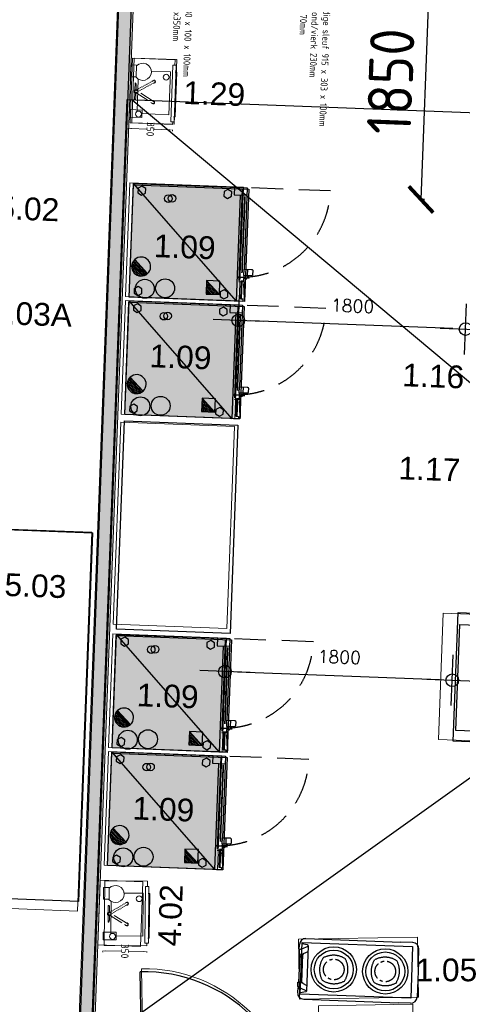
# Model space of a CAD drawing. Header units: millimetres. Extents: x 119024465 to 119292677, y 483022511 to 483148062.
# Tile 32 of 162: x 119076109 to 119079612, y 483059599 to 483067392. Entities that reach past the tile are written whole.
import ezdxf

# ---------------------------------------------------------------- set-up
doc = ezdxf.new("R2010")
doc.units = ezdxf.units.MM
doc.header["$LTSCALE"] = 100
for name, pattern in [('CENTER', [2, 1.25, -0.25, 0.25, -0.25]), ('CONTINUA', [0]), ('NASCOSTA', [0.375, 0.25, -0.125]), ('PHANTOM', [2.5, 1.25, -0.25, 0.25, -0.25, 0.25, -0.25]), ('SMALLDASH', [0.1, 0.05, -0.05])]:
    doc.linetypes.add(name, pattern=pattern)
doc.layers.get('0').update_dxf_attribs({"linetype": 'CONTINUOUS'})
doc.layers.get('Defpoints').update_dxf_attribs({"linetype": 'CONTINUOUS'})
doc.layers.add('(22) Binnenwanden', color=1, linetype='CONTINUOUS', lineweight=0)
doc.layers.add('2', color=10, linetype='CONTINUOUS', lineweight=25)
for name, color, linetype in [('200', 2, 'CONTINUOUS'), ('200-2D', 1, 'CONTINUOUS'), ('200-3D', 1, 'CONTINUOUS'), ('202', 2, 'PHANTOM'), ('204', 1, 'CONTINUOUS'), ('204 tekst fdstp', 255, 'CONTINUOUS'), ('204-2D', 7, 'CONTINUA'), ('22 Binnenwanden', 7, 'CONTINUOUS'), ('22 Binnenwanden Deuren', 7, 'CONTINUOUS'), ('22 Binnenwanden Doorsnede-arcering', 7, 'CONTINUOUS'), ('450-2D', 6, 'CONTINUA'), ('510', 2, 'CONTINUOUS'), ('AL32----', 6, 'CONTINUOUS'), ('APPARAAT', 3, 'CONTINUOUS'), ('BEMATING', 7, 'CONTINUOUS'), ('GRI-3D', 7, 'CONTINUOUS'), ('INS-3D', 3, 'CONTINUOUS'), ('M-119--MATEN', 1, 'CONTINUOUS'), ('New_0', 7, 'CONTINUOUS'), ('New_22 Binnenwanden', 7, 'CONTINUOUS'), ('New_22 Binnenwanden Doorsnede-arcering', 7, 'CONTINUOUS'), ('New_82 Losse inrichting.LOSSE INRICHTING', 7, 'CONTINUOUS'), ('VETRI-3D', 7, 'CONTINUOUS')]:
    doc.layers.add(name, color=color, linetype=linetype)
doc.styles.add('GENERATED_STYLE_1', font='arial.ttf')
doc.styles.add('ROMANS', font='ROMANS.SHX')
doc.styles.get("Standard").update_dxf_attribs({"font": 'ISOCP.SHX'})
doc.dimstyles.new('DIM-100', dxfattribs={"dimscale": 100, "dimtxt": 1, "dimasz": 1, "dimexe": 3, "dimexo": 3, "dimgap": 1, "dimtad": 1, "dimdec": 0, "dimrnd": 1, "dimzin": 0, "dimdsep": 46, "dimtxsty": 'ROMANS', "dimblk1": 'DOT1', "dimblk2": 'DOT1', "dimsah": 1, "dimcen": -3, "dimdle": 1, "dimse1": 1, "dimse2": 1, "dimclrd": 1, "dimclre": 1, "dimclrt": 2, "dimadec": 0, "dimazin": 0, "dimtfac": 0.75, "dimtdec": 0, "dimtix": 1, "dimtmove": 1, "dimatfit": 3, "dimldrblk": 'DOT1', "dimfxl": 1, "dimtvp": 1, "dimtolj": 1, "dimtzin": 0, "dimarcsym": 0})
doc.dimstyles.new('GB-HOME', dxfattribs={"dimscale": 20, "dimtxt": 2.5, "dimasz": 2.5, "dimexe": 1, "dimexo": 1, "dimgap": 1, "dimtad": 1, "dimdec": 0, "dimzin": 0, "dimdsep": 46, "dimtxsty": 'Standard', "dimcen": 0.09, "dimadec": 0, "dimazin": 0, "dimtfac": 1, "dimtdec": 0, "dimtofl": 0, "dimtmove": 0, "dimatfit": 3, "dimfxl": 1, "dimtolj": 1, "dimtzin": 0, "dimarcsym": 0})
doc.dimstyles.new('PS 1-100', dxfattribs={"dimtxt": 350, "dimasz": 200, "dimexe": 1, "dimexo": 1, "dimgap": 100, "dimtad": 1, "dimdec": 0, "dimzin": 12, "dimdsep": 46, "dimtxsty": 'Standard', "dimblk": 'ARCHTICK', "dimcen": 0.09, "dimclrt": 2, "dimadec": 0, "dimazin": 0, "dimtfac": 1, "dimtdec": 0, "dimtofl": 0, "dimtmove": 0, "dimatfit": 3, "dimfxl": 1, "dimtolj": 1, "dimtzin": 0, "dimarcsym": 0})
doc.dimstyles.get("Standard").update_dxf_attribs({"dimtxt": 0.18, "dimasz": 0.18, "dimexe": 0.18, "dimexo": 0.0625, "dimgap": 0.09, "dimtad": 0, "dimtih": 1, "dimtoh": 1, "dimdec": 4, "dimzin": 0, "dimdsep": 46, "dimtxsty": 'Standard', "dimcen": 0.09, "dimadec": 0, "dimazin": 0, "dimtfac": 1, "dimtdec": 4, "dimtofl": 0, "dimtmove": 0, "dimatfit": 3, "dimfxl": 1, "dimtolj": 1, "dimtzin": 0, "dimarcsym": 0})

# ---------------------------------------------------------------- blocks, each defined once
blk = doc.blocks.new('AF')
at = {"layer": '450-2D'}
blk.add_circle((0, 0), 7.5, dxfattribs=at)
blk = doc.blocks.new('*X203')
at = {"color": 0}
for p, q in [((286.774344, 2204.447934), (296.618251, 2214.291842)), ((286.774344, 2205.862148), (295.204037, 2214.291842)), ((286.774344, 2207.276361), (293.789824, 2214.291842)), ((286.774344, 2208.690575), (292.37561, 2214.291842)), ((286.774344, 2210.104788), (290.961397, 2214.291842)), ((286.774344, 2211.519002), (289.547183, 2214.291842)), ((286.774344, 2212.933216), (288.13297, 2214.291842))]:
    blk.add_line(p, q, dxfattribs=at)
blk = doc.blocks.new('FM')
at = {"layer": '450-2D'}
for p, q in [((10.606602, 0), (0, 0)), ((0, 0), (0, -10.606602)), ((0, -10.606602), (10.606602, 0)), ((10.606602, -10.606602), (10.606602, 0)), ((0, -10.606602), (10.606602, -10.606602))]:
    blk.add_line(p, q, dxfattribs=at)
blk.add_blockref('*X203', (-286.774344, -2214.291842), dxfattribs=at)
blk = doc.blocks.new('*X205')
at = {"color": 0}
for p, q in [((313.99, 2209.04), (321.51, 2216.55)), ((314.11, 2207.74), (322.8, 2216.44)), ((314.16, 2210.62), (319.93, 2216.39)), ((314.4, 2206.62), (323.93, 2216.15)), ((314.82, 2205.62), (324.92, 2215.72)), ((315.1, 2212.98), (317.57, 2215.44)), ((315.35, 2204.74), (325.8, 2215.19)), ((315.99, 2203.96), (326.58, 2214.56))]:
    blk.add_line(p, q, dxfattribs=at)
blk = doc.blocks.new('S')
at = {"layer": '450-2D'}
blk.add_line((-5.3, -5.3), (5.3, 5.3), dxfattribs=at)
for start, end in [(45, 225), (225, 45)]:
    blk.add_arc((0, 0), 7.5, start, end, dxfattribs=at)
blk.add_blockref('*X205', (-321.49, -2209.05), dxfattribs=at)
blk = doc.blocks.new('COE201T')
at = {"layer": '200-2D'}
blk.add_lwpolyline([(0, 0), (90, 0), (90, -90), (25.5, -90), (25.5, -96, -0.414214), (24.5, -97), (21.5, -97, -0.414214), (20.5, -96), (20.5, -90), (16, -90), (16, -88), (2, -88), (2, -90), (0, -90)], format="xyb", close=True, dxfattribs=at)
at = {"layer": '200-3D'}
for points in [[(3.25, -3.77), (1.5, -6.8), (3.25, -9.83), (6.75, -9.83), (8.5, -6.8), (6.75, -3.77)], [(82.75, -3.77), (81, -6.8), (82.75, -9.83), (86.25, -9.83), (88, -6.8), (86.25, -3.77)], [(3.25, -71.87), (1.5, -74.9), (3.25, -77.93), (6.75, -77.93), (8.5, -74.9), (6.75, -71.87)], [(86.25, -77.93), (88, -74.9), (86.25, -71.87), (82.75, -71.87), (81, -74.9), (82.75, -77.93)]]:
    blk.add_lwpolyline(points, close=True, dxfattribs=at)
at = {"layer": '200-3D', "elevation": 26}
blk.add_lwpolyline([(15.5, -86.3), (15.5, -90.5), (13.5, -90.3), (13.5, -90.3), (2, -91.3), (0, -91.3), (0, -86.3)], dxfattribs=at)
at = {"layer": '200-3D', "extrusion": (0, -1, 0)}
for points, elevation in [([(16.5, 26), (16.5, 174.8), (89, 174.8), (89, 26)], 86.5), ([(25.5, 98.8), (24.35, 99.03), (23.38, 99.68), (22.73, 100.65), (22.5, 101.8), (22.5, 165.8), (22.73, 166.95), (23.38, 167.92), (24.35, 168.57), (25.5, 168.8), (80, 168.8), (81.15, 168.57), (82.12, 167.92), (82.77, 166.95), (83, 165.8), (83, 101.8), (82.77, 100.65), (82.12, 99.68), (81.15, 99.03), (80, 98.8)], 88.5)]:
    blk.add_lwpolyline(points, close=True, dxfattribs=dict(at, elevation=elevation))
at = {"layer": '200-3D', "extrusion": (1, 0, 0), "elevation": 18}
blk.add_lwpolyline([(-92.5, 92.94), (-90.5, 92.94), (-90.5, 97.94), (-92.5, 96.94)], dxfattribs=at)
at = {"layer": '200-3D'}
blk.add_circle((79, -28, 174.8), 3, dxfattribs=at)
for points in [[(0, -86.3, 26), (0, 0, 26), (89, -86.3, 26), (89, 0, 26)], [(18, -94.5, 82.94), (18, -92.5, 82.94), (21, -94.5, 82.94), (21, -92.5, 82.94)]]:
    blk.add_solid(points, dxfattribs=at)
at = {"layer": '200-3D', "invisible_edges": 15}
for points in [[(0, -86.3, 174.8), (2, -91.3, 174.8), (13.5, -90.3, 174.8), (15.5, -86.3, 174.8)], [(0, -91.3, 174.8), (2, -91.3, 174.8), (0, -86.3, 174.8)], [(0, -91.3, 26), (2, -91.3, 26), (0, -86.3, 26)], [(0, -86.3, 26), (2, -91.3, 26), (13.5, -90.3, 26), (15.5, -86.3, 26)], [(15.5, -86.3, 174.8), (15.5, -86.3, 174.8), (15.5, -90.5, 174.8), (13.5, -90.3, 174.8)], [(15.5, -86.3, 26), (15.5, -86.3, 26), (15.5, -90.5, 26), (13.5, -90.3, 26)], [(22.5, -90.5, 168.8), (16.5, -90.5, 168.8), (16.5, -90.5, 98.8), (22.5, -90.5, 98.8)], [(16.5, -90.5, 168.8), (16.5, -90.5, 174.8), (89, -90.5, 174.8), (89, -90.5, 168.8)], [(16.5, -90.5, 26), (16.5, -90.5, 98.8), (89, -90.5, 98.8), (89, -90.5, 26)], [(18, -92.5, 92.94), (18, -90.5, 92.94), (18, -90.5, 97.94), (18, -92.5, 96.94)], [(21, -92.5, 92.94), (21, -90.5, 92.94), (21, -90.5, 97.94), (21, -92.5, 96.94)], [(25.5, -90.5, 168.8), (24.35, -90.5, 168.57), (23.38, -90.5, 167.92), (22.5, -90.5, 168.8)], [(22.5, -90.5, 165.8), (22.73, -90.5, 166.95), (23.38, -90.5, 167.92), (22.5, -90.5, 168.8)], [(22.5, -90.5, 101.8), (22.73, -90.5, 100.65), (23.38, -90.5, 99.68), (22.5, -90.5, 98.8)], [(25.5, -90.5, 98.8), (24.35, -90.5, 99.03), (23.38, -90.5, 99.68), (22.5, -90.5, 98.8)], [(80, -90.5, 98.8), (81.15, -90.5, 99.03), (82.12, -90.5, 99.68), (83, -90.5, 98.8)], [(80, -90.5, 168.8), (81.15, -90.5, 168.57), (82.12, -90.5, 167.92), (83, -90.5, 168.8)], [(83, -90.5, 101.8), (82.77, -90.5, 100.65), (82.12, -90.5, 99.68), (83, -90.5, 98.8)], [(83, -90.5, 165.8), (82.77, -90.5, 166.95), (82.12, -90.5, 167.92), (83, -90.5, 168.8)], [(83, -90.5, 168.8), (89, -90.5, 168.8), (89, -90.5, 98.8), (83, -90.5, 98.8)]]:
    blk.add_3dface(points, dxfattribs=at)
at = {"layer": '204-2D'}
for p, q in [((0, -85), (90, 0)), ((0, -85), (84, -85)), ((19, -85), (19, -90)), ((2, -89), (16, -89)), ((20.5, -93), (25.5, -93))]:
    blk.add_line(p, q, dxfattribs=at)
at = {"layer": '204-2D', "linetype": 'NASCOSTA'}
blk.add_lwpolyline([(19, -85, 0.414214), (90, -156), (90, -90)], format="xyb", dxfattribs=at)
at = {"layer": '204-2D'}
for points in [[(90, -80), (84, -80), (84, -90)], [(20.5, -90), (25.5, -90)]]:
    blk.add_lwpolyline(points, dxfattribs=at)
blk.add_circle((79.31, -31), 3, dxfattribs=at)
at = {"layer": 'GRI-3D'}
blk.add_3dface([(2, -91.31, 26), (13.5, -90.31, 26), (13.5, -90.31, 169.8), (2, -91.31, 169.8)], dxfattribs=at)
at = {"layer": 'INS-3D'}
blk.add_lwpolyline([(0, 0), (89, 0), (89, -91.3), (0, -91.3)], close=True, dxfattribs=at)
at = {"layer": 'VETRI-3D'}
for points in [[(26.81, -88.5, 149.03), (35.11, -88.5, 157.33)], [(26.81, -88.5, 106.03), (35.11, -88.5, 114.33)], [(28.81, -88.5, 155.03), (37.11, -88.5, 163.33)], [(28.81, -88.5, 112.03), (37.11, -88.5, 120.33)], [(30.1, -88.5, 130.04), (35.64, -88.5, 135.58)], [(42.62, -88.5, 153.66), (48.15, -88.5, 159.2)], [(42.62, -88.5, 131.66), (48.15, -88.5, 137.2)], [(42.62, -88.5, 110.66), (48.15, -88.5, 116.2)], [(45.62, -88.5, 131.66), (51.15, -88.5, 137.2)], [(47.57, -88.5, 146.87), (55.87, -88.5, 155.17)], [(47.57, -88.5, 103.87), (55.87, -88.5, 112.17)], [(53.57, -88.5, 148.87), (61.87, -88.5, 157.17)], [(53.57, -88.5, 105.87), (61.87, -88.5, 114.17)], [(64.16, -88.5, 130.28), (69.69, -88.5, 135.81)], [(69.99, -88.5, 157.95), (75.53, -88.5, 163.49)], [(69.99, -88.5, 114.95), (75.53, -88.5, 120.49)], [(71.99, -88.5, 123.95), (77.53, -88.5, 129.49)], [(76.17, -88.5, 147.17), (78.94, -88.5, 149.94)], [(76.17, -88.5, 104.17), (78.94, -88.5, 106.94)]]:
    blk.add_polyline3d(points, dxfattribs=at)
at = {"layer": 'VETRI-3D', "invisible_edges": 15}
blk.add_3dface([(22.5, -88.5, 98.8), (22.5, -88.5, 168.8), (83, -88.5, 168.8), (83, -88.5, 98.8)], dxfattribs=at)
at = {"layer": '450-2D'}
for name, p in [('AF', (7, -12.15)), ('S', (24.47, -8.56)), ('AF', (8, -28.15)), ('FM', (4.7, -60.7))]:
    blk.add_blockref(name, p, dxfattribs=at)
at = {"layer": 'INS-3D', "flags": 9}
for tag, p in [('DIST', (0, 0)), ('ANGOLO', (0, -1.5))]:
    blk.add_attdef(tag, p, '', height=1, dxfattribs=at)
blk = doc.blocks.new('blowrator1')
at = {"layer": '2'}
for p, q in [((-896.2, 474.2), (-145.2, 474.2)), ((-50.2, 474.2), (-145.2, 474.2)), ((-946.2, 382.9), (-946.2, 424.2)), ((-926.2, 392.2), (-946.2, 382.9)), ((-926.2, 442.9), (-50.2, 442.9)), ((-926.2, 32.9), (-926.2, 442.9)), ((-882, 423.9), (-926.2, 431.7)), ((-926.2, 392.2), (-876.2, 415.6)), ((-876.2, 417), (-876.2, 58.8)), ((-50.2, 442.9), (-50.2, 32.9)), ((-0.2, 319.2), (-0.2, 424.2)), ((-946.2, 382.9), (-946.2, 350.1)), ((-946.2, 350.1), (-926.2, 350.1)), ((-941.2, 350.1), (-941.2, 125.7)), ((-926.2, 350.1), (-911.2, 350.1)), ((-916.2, 125.7), (-916.2, 350.1)), ((-911.2, 355.1), (-876.2, 371.4)), ((-911.2, 350.1), (-911.2, 355.1)), ((-0.2, 319.2), (-0.2, 44.2)), ((-946.2, 125.7), (-926.2, 125.7)), ((-946.2, 92.9), (-946.2, 125.7)), ((-926.2, 83.6), (-946.2, 92.9)), ((-946.2, 85.6), (-946.2, 44.2)), ((-926.2, 125.7), (-911.2, 125.7)), ((-926.2, 83.6), (-876.2, 60.2)), ((-911.2, 125.7), (-911.2, 120.7)), ((-911.2, 120.7), (-876.2, 104.4)), ((-882, 51.9), (-926.2, 44.1)), ((-50.2, 32.9), (-926.2, 32.9)), ((-896.2, -5.8), (-145.2, -5.8)), ((-50.2, -5.8), (-145.2, -5.8))]:
    blk.add_line(p, q, dxfattribs=at)
for centre, radius, start, end in [((-896.2, 424.2), 50, 90, 180), ((-50.2, 424.2), 50, 0, 90), ((-883.2, 417), 7, 0, 79.99955), ((-896.2, 44.2), 50, 180, 270), ((-883.2, 58.8), 7, 280.00046, 0), ((-50.2, 44.2), 50, 270, 0)]:
    blk.add_arc(centre, radius, start, end, dxfattribs=at)
at = {"layer": '510'}
for p, q in [((-758.1, 321.5), (-755.6, 326.3)), ((-583.6, 328.8), (-578.8, 326.3)), ((-576.3, 321.5), (-578.8, 326.3)), ((-350.1, 321.5), (-347.6, 326.3)), ((-342.8, 328.8), (-347.6, 326.3)), ((-168.3, 321.5), (-170.8, 326.3)), ((-583.6, 147), (-578.8, 149.5)), ((-342.8, 147), (-347.6, 149.5))]:
    blk.add_line(p, q, dxfattribs=at)
for centre, radius in [((-667.2, 237.9), 179), ((-667.2, 237.9), 154), ((-259.2, 237.9), 179), ((-259.2, 237.9), 154)]:
    blk.add_circle(centre, radius, dxfattribs=at)
at = {"layer": '510', "linetype": 'CENTER'}
for centre in [(-667.2, 237.9), (-259.2, 237.9)]:
    blk.add_circle(centre, 81.7, dxfattribs=at)
at = {"layer": '510'}
for centre, radius, start, end in [((-574.2, 225.7), 207.4, 155.41158, 158.28336), ((-561.2, 219.8), 221.6, 152.67838, 155.4263), ((-644.3, 122.4), 232.3, 115.97182, 118.6241), ((-651.2, 136.4), 216.6, 113.17599, 115.95536), ((-656.6, 148.8), 203.1, 110.25804, 113.15985), ((-660.6, 159.6), 191.7, 107.22588, 110.24255), ((-663.4, 168.6), 182.2, 104.09059, 107.21143), ((-665.3, 175.9), 174.6, 100.8665, 104.07759), ((-666.4, 181.5), 168.9, 97.57101, 100.85536), ((-667, 185.5), 164.9, 94.22415, 97.5621), ((-667.2, 187.7), 162.7, 90.84803, 94.21781), ((-667.2, 188.3), 162.1, 87.46592, 90.84449), ((-667.2, 187.2), 163.2, 84.10137, 87.46532), ((-667.5, 184.4), 166, 80.77721, 84.10372), ((-668.2, 179.8), 170.6, 77.51461, 80.7824), ((-669.6, 173.6), 177, 74.33242, 77.52242), ((-671.8, 165.8), 185.1, 71.24656, 74.34254), ((-675, 156.2), 195.3, 68.26977, 71.25861), ((-679.4, 144.9), 207.4, 65.41158, 68.28336), ((-685.3, 131.9), 221.6, 62.67838, 65.4263), ((-773.1, 219.8), 221.6, 24.5737, 27.32162), ((-760.2, 225.7), 207.4, 21.71664, 24.58842), ((-166.2, 225.7), 207.4, 155.41158, 158.28336), ((-153.2, 219.8), 221.6, 152.67838, 155.4263), ((-241.1, 131.9), 221.6, 114.5737, 117.32162), ((-247, 144.9), 207.4, 111.71664, 114.58842), ((-251.4, 156.2), 195.3, 108.74139, 111.73023), ((-254.6, 165.8), 185.1, 105.65746, 108.75344), ((-256.8, 173.6), 177, 102.47758, 105.66758), ((-258.1, 179.8), 170.6, 99.2176, 102.48539), ((-258.9, 184.4), 166, 95.89628, 99.22279), ((-259.1, 187.2), 163.2, 92.53468, 95.89863), ((-259.2, 188.3), 162.1, 89.15551, 92.53408), ((-259.2, 187.7), 162.7, 85.78219, 89.15197), ((-259.4, 185.5), 164.9, 82.4379, 85.77585), ((-259.9, 181.5), 168.9, 79.14464, 82.42899), ((-261.1, 175.9), 174.6, 75.92241, 79.1335), ((-262.9, 168.6), 182.2, 72.78857, 75.90941), ((-265.8, 159.6), 191.7, 69.75745, 72.77412), ((-269.8, 148.8), 203.1, 66.84015, 69.74196), ((-275.2, 136.4), 216.6, 64.04464, 66.82401), ((-282.1, 122.4), 232.3, 61.3759, 64.02818), ((-365.1, 219.8), 221.6, 24.5737, 27.32162), ((-352.2, 225.7), 207.4, 21.71664, 24.58842), ((-617.6, 237.9), 162.1, 177.46592, 180.84449), ((-617, 237.9), 162.7, 180.84803, 184.21781), ((-616.5, 237.8), 163.2, 174.10137, 177.46532), ((-613.7, 237.6), 166, 170.77721, 174.10372), ((-609.2, 236.8), 170.6, 167.51461, 170.7824), ((-603, 235.5), 177, 164.33242, 167.52242), ((-595.1, 233.3), 185.1, 161.24656, 164.34254), ((-585.5, 230.1), 195.3, 158.26977, 161.25861), ((-748.9, 230.1), 195.3, 18.74139, 21.73023), ((-739.3, 233.3), 185.1, 15.65746, 18.75344), ((-731.4, 235.5), 177, 12.47758, 15.66758), ((-725.2, 236.8), 170.6, 9.2176, 12.48539), ((-720.7, 237.6), 166, 5.89628, 9.22279), ((-717.9, 237.8), 163.2, 2.53468, 5.89863), ((-717.3, 237.9), 162.7, 355.78219, 359.15197), ((-716.8, 237.9), 162.1, 359.15551, 2.53408), ((-209.6, 237.9), 162.1, 177.46592, 180.84449), ((-209, 237.9), 162.7, 180.84803, 184.21781), ((-208.5, 237.8), 163.2, 174.10137, 177.46532), ((-205.7, 237.6), 166, 170.77721, 174.10372), ((-201.2, 236.8), 170.6, 167.51461, 170.7824), ((-195, 235.5), 177, 164.33242, 167.52242), ((-187.1, 233.3), 185.1, 161.24656, 164.34254), ((-177.5, 230.1), 195.3, 158.26977, 161.25861), ((-340.9, 230.1), 195.3, 18.74139, 21.73023), ((-331.3, 233.3), 185.1, 15.65746, 18.75344), ((-323.4, 235.5), 177, 12.47758, 15.66758), ((-317.2, 236.8), 170.6, 9.2176, 12.48539), ((-312.7, 237.6), 166, 5.89628, 9.22279), ((-309.9, 237.8), 163.2, 2.53468, 5.89863), ((-309.3, 237.9), 162.7, 355.78219, 359.15197), ((-308.8, 237.9), 162.1, 359.15551, 2.53408), ((-614.8, 238.1), 164.9, 184.22415, 187.5621), ((-610.8, 238.6), 168.9, 187.57101, 190.85536), ((-605.2, 239.8), 174.6, 190.8665, 194.07759), ((-597.9, 241.6), 182.2, 194.09059, 197.21143), ((-588.9, 244.5), 191.7, 197.22588, 200.24255), ((-578.2, 248.5), 203.1, 200.25804, 203.15985), ((-565.8, 253.9), 216.6, 203.17599, 205.95536), ((-551.7, 260.8), 232.3, 205.97182, 208.6241), ((-782.7, 260.8), 232.3, 331.3759, 334.02818), ((-768.6, 253.9), 216.6, 334.04464, 336.82401), ((-756.2, 248.5), 203.1, 336.84015, 339.74196), ((-745.5, 244.5), 191.7, 339.75745, 342.77412), ((-736.5, 241.6), 182.2, 342.78857, 345.90941), ((-729.2, 239.8), 174.6, 345.92241, 349.1335), ((-723.5, 238.6), 168.9, 349.14464, 352.42899), ((-719.6, 238.1), 164.9, 352.4379, 355.77585), ((-206.8, 238.1), 164.9, 184.22415, 187.5621), ((-202.8, 238.6), 168.9, 187.57101, 190.85536), ((-197.2, 239.8), 174.6, 190.8665, 194.07759), ((-189.9, 241.6), 182.2, 194.09059, 197.21143), ((-180.9, 244.5), 191.7, 197.22588, 200.24255), ((-170.2, 248.5), 203.1, 200.25804, 203.15985), ((-157.8, 253.9), 216.6, 203.17599, 205.95536), ((-143.7, 260.8), 232.3, 205.97182, 208.6241), ((-374.7, 260.8), 232.3, 331.3759, 334.02818), ((-360.6, 253.9), 216.6, 334.04464, 336.82401), ((-348.2, 248.5), 203.1, 336.84015, 339.74196), ((-337.5, 244.5), 191.7, 339.75745, 342.77412), ((-328.5, 241.6), 182.2, 342.78857, 345.90941), ((-321.2, 239.8), 174.6, 345.92241, 349.1335), ((-315.5, 238.6), 168.9, 349.14464, 352.42899), ((-311.6, 238.1), 164.9, 352.4379, 355.77585), ((-644.3, 353.4), 232.3, 241.3759, 244.02818), ((-651.2, 339.3), 216.6, 244.04464, 246.82401), ((-656.6, 326.9), 203.1, 246.84015, 249.74196), ((-660.6, 316.2), 191.7, 249.75745, 252.77412), ((-663.4, 307.2), 182.2, 252.78857, 255.90941), ((-665.3, 299.9), 174.6, 255.92241, 259.1335), ((-666.4, 294.2), 168.9, 259.14464, 262.42899), ((-667, 290.3), 164.9, 262.4379, 265.77585), ((-667.2, 288), 162.7, 265.78219, 269.15197), ((-667.2, 287.5), 162.1, 269.15551, 272.53408), ((-667.2, 288.6), 163.2, 272.53468, 275.89863), ((-667.5, 291.4), 166, 275.89628, 279.22279), ((-668.2, 295.9), 170.6, 279.2176, 282.48539), ((-669.6, 302.1), 177, 282.47758, 285.66758), ((-671.8, 310), 185.1, 285.65746, 288.75344), ((-675, 319.6), 195.3, 288.74139, 291.73023), ((-679.4, 330.9), 207.4, 291.71664, 294.58842), ((-685.3, 343.8), 221.6, 294.5737, 297.32162), ((-241.1, 343.8), 221.6, 242.67838, 245.4263), ((-247, 330.9), 207.4, 245.41158, 248.28336), ((-251.4, 319.6), 195.3, 248.26977, 251.25861), ((-254.6, 310), 185.1, 251.24656, 254.34254), ((-256.8, 302.1), 177, 254.33242, 257.52242), ((-258.1, 295.9), 170.6, 257.51461, 260.7824), ((-258.9, 291.4), 166, 260.77721, 264.10372), ((-259.1, 288.6), 163.2, 264.10137, 267.46532), ((-259.2, 287.5), 162.1, 267.46592, 270.84449), ((-259.2, 288), 162.7, 270.84803, 274.21781), ((-259.4, 290.3), 164.9, 274.22415, 277.5621), ((-259.9, 294.2), 168.9, 277.57101, 280.85536), ((-261.1, 299.9), 174.6, 280.8665, 284.07759), ((-262.9, 307.2), 182.2, 284.09059, 287.21143), ((-265.8, 316.2), 191.7, 287.22588, 290.24255), ((-269.8, 326.9), 203.1, 290.25804, 293.15985), ((-275.2, 339.3), 216.6, 293.17599, 295.95536), ((-282.1, 353.4), 232.3, 295.97182, 298.6241)]:
    blk.add_arc(centre, radius, start, end, dxfattribs=at)
blk = doc.blocks.new('*D267')
at = {"color": 0, "linetype": 'ByBlock', "transparency": 16777216}
for p, q in [((-33173.5, 88621.7), (-32735.6, 88621.7)), ((-32755.6, 88571.7), (-32755.6, 87757)), ((-33068.5, 87707), (-32735.6, 87707))]:
    blk.add_line(p, q, dxfattribs=at)
for points in [[(-32764, 88571.7), (-32747.3, 88571.7), (-32755.6, 88621.7)], [(-32764, 87757), (-32747.3, 87757), (-32755.6, 87707)]]:
    blk.add_solid(points, dxfattribs=at)
at = {"layer": 'Defpoints', "color": 0, "linetype": 'ByBlock', "transparency": 16777216}
for p in [(-33193.5, 88621.7), (-33088.5, 87707), (-32755.6, 87707)]:
    blk.add_point(p, dxfattribs=at)
at = {"color": 0, "linetype": 'ByBlock', "transparency": 16777216, "insert": (-32800.6, 88164.4), "char_height": 50, "attachment_point": 5, "rotation": 90}
blk.add_mtext('\\A1;930', dxfattribs=at)
blk = doc.blocks.new('*D266')
at = {"color": 0, "linetype": 'ByBlock', "transparency": 16777216}
for p, q in [((-33068.5, 87707), (-32735.6, 87707)), ((-32755.6, 87657), (-32755.6, 87457)), ((-33068.5, 87407), (-32735.6, 87407))]:
    blk.add_line(p, q, dxfattribs=at)
for points in [[(-32764, 87657), (-32747.3, 87657), (-32755.6, 87707)], [(-32764, 87457), (-32747.3, 87457), (-32755.6, 87407)]]:
    blk.add_solid(points, dxfattribs=at)
at = {"layer": 'Defpoints', "color": 0, "linetype": 'ByBlock', "transparency": 16777216}
for p in [(-33088.5, 87707), (-33088.5, 87407), (-32755.6, 87407)]:
    blk.add_point(p, dxfattribs=at)
at = {"color": 0, "linetype": 'ByBlock', "transparency": 16777216, "insert": (-32800.6, 87557), "char_height": 50, "attachment_point": 5, "rotation": 90}
blk.add_mtext('\\A1;320', dxfattribs=at)
blk = doc.blocks.new('*D265')
at = {"color": 0, "linetype": 'ByBlock', "transparency": 16777216}
for p, q in [((-33388.5, 87387), (-33388.5, 87249.9)), ((-33088.5, 87387), (-33088.5, 87249.9)), ((-33338.5, 87269.9), (-33138.5, 87269.9))]:
    blk.add_line(p, q, dxfattribs=at)
for points in [[(-33338.5, 87278.3), (-33338.5, 87261.6), (-33388.5, 87269.9)], [(-33138.5, 87278.3), (-33138.5, 87261.6), (-33088.5, 87269.9)]]:
    blk.add_solid(points, dxfattribs=at)
at = {"layer": 'Defpoints', "color": 0, "linetype": 'ByBlock', "transparency": 16777216}
for p in [(-33388.5, 87407), (-33088.5, 87407), (-33088.5, 87269.9)]:
    blk.add_point(p, dxfattribs=at)
at = {"color": 0, "linetype": 'ByBlock', "transparency": 16777216, "insert": (-33238.5, 87314.9), "char_height": 50, "attachment_point": 5}
blk.add_mtext('\\A1;320', dxfattribs=at)
blk = doc.blocks.new('_ArchTick')
at = {"color": 0, "linetype": 'ByBlock', "const_width": 0.15}
blk.add_lwpolyline([(-0.5, -0.5), (0.5, 0.5)], dxfattribs=at)
blk = doc.blocks.new('*D333')
at = {"layer": '200-2D', "color": 0, "lineweight": -2, "transparency": 16777216}
for p, q in [((119079285.4, 483065968.7), (119079355.6, 483067817.4)), ((119079382.7, 483067816.4), (119079354.6, 483067817.4)), ((119079312.6, 483065967.7), (119079284.4, 483065968.8))]:
    blk.add_line(p, q, dxfattribs=at)
at = {"layer": 'Defpoints', "color": 0, "transparency": 16777216}
for p in [(119079355.6, 483067817.4), (119079383.7, 483067816.3), (119079313.6, 483065967.7)]:
    blk.add_point(p, dxfattribs=at)
at = {"layer": '200-2D', "color": 0, "lineweight": -2, "transparency": 16777216, "xscale": 200, "yscale": 200, "zscale": 200}
for p, rotation in [((119079355.6, 483067817.4), 87.82789999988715), ((119079285.4, 483065968.7), 267.8278999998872)]:
    blk.add_blockref('_ArchTick', p, dxfattribs=dict(at, rotation=rotation))
at = {"layer": '200-2D', "color": 2, "transparency": 16777216, "insert": (119079045.7, 483066903.5), "char_height": 350, "attachment_point": 5, "rotation": 87.8279}
blk.add_mtext('\\A1;1850', dxfattribs=at)
blk = doc.blocks.new('*D381')
at = {"layer": '204', "color": 0, "linetype": 'Continuous', "lineweight": 0, "transparency": 16777216}
for p, q in [((46552.9, 18476.2), (46544.3, 18476.2)), ((46552.9, 18126.2), (46544.3, 18126.2))]:
    blk.add_line(p, q, dxfattribs=at)
at = {"layer": '204', "color": 1, "linetype": 'Continuous', "lineweight": 0, "transparency": 16777216}
for p, q in [((46544.5, 18451.2), (46544.5, 18331.3)), ((46544.5, 18151.2), (46544.5, 18271.2))]:
    blk.add_line(p, q, dxfattribs=at)
for points in [[(46540.3, 18451.2), (46548.6, 18451.2), (46544.5, 18476.2)], [(46540.3, 18151.2), (46548.6, 18151.2), (46544.5, 18126.2)]]:
    blk.add_solid(points, dxfattribs=at)
at = {"layer": 'Defpoints', "color": 0, "linetype": 'Continuous', "lineweight": 0, "transparency": 16777216}
for p in [(46544.5, 18476.2), (46552.9, 18476.2), (46552.9, 18126.2)]:
    blk.add_point(p, dxfattribs=at)
at = {"layer": '204', "color": 7, "linetype": 'Continuous', "lineweight": 0, "transparency": 16777216, "insert": (46544.5, 18301.2), "char_height": 60, "attachment_point": 5}
blk.add_mtext('\\A1;350', dxfattribs=at)
blk = doc.blocks.new('DOT1')
at = {"layer": 'M-119--MATEN', "linetype": 'ByBlock'}
for p, q in [((0, -2), (0, 2)), ((-2, 0), (2, 0))]:
    blk.add_line(p, q, dxfattribs=at)
blk.add_circle((0, 0), 0.5, dxfattribs=at)
blk = doc.blocks.new('*D470')
at = {"layer": '204 tekst fdstp', "color": 1, "lineweight": -2, "transparency": 16777216}
blk.add_line((119079432.5, 483062167.8), (119077833.6, 483062228.5), dxfattribs=at)
at = {"layer": 'Defpoints', "color": 0, "transparency": 16777216}
for p in [(119077733.7, 483062232.2), (119077734.4, 483062250.2), (119079533.1, 483062181.9)]:
    blk.add_point(p, dxfattribs=at)
at = {"layer": '204 tekst fdstp', "color": 1, "lineweight": -2, "transparency": 16777216, "xscale": 100, "yscale": 100, "zscale": 100}
for p, rotation in [((119077733.7, 483062232.2), 177.8278999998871), ((119079532.4, 483062164), 357.8278999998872)]:
    blk.add_blockref('DOT1', p, dxfattribs=dict(at, rotation=rotation))
at = {"layer": '204 tekst fdstp', "color": 2, "transparency": 16777216, "insert": (119078638.7, 483062348), "char_height": 100, "attachment_point": 5, "rotation": 357.8279, "style": 'ROMANS'}
blk.add_mtext('\\A1;1800', dxfattribs=at)
blk = doc.blocks.new('*D471')
at = {"layer": '204 tekst fdstp', "color": 1, "lineweight": -2, "transparency": 16777216}
blk.add_line((119079537.8, 483064946.5), (119077939, 483065007.2), dxfattribs=at)
at = {"layer": 'Defpoints', "color": 0, "transparency": 16777216}
for p in [(119077839.1, 483065011), (119077839.7, 483065028.9), (119079638.5, 483064960.6)]:
    blk.add_point(p, dxfattribs=at)
at = {"layer": '204 tekst fdstp', "color": 1, "lineweight": -2, "transparency": 16777216, "xscale": 100, "yscale": 100, "zscale": 100}
for p, rotation in [((119077839.1, 483065011), 177.8278999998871), ((119079637.8, 483064942.7), 357.8278999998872)]:
    blk.add_blockref('DOT1', p, dxfattribs=dict(at, rotation=rotation))
at = {"layer": '204 tekst fdstp', "color": 2, "transparency": 16777216, "insert": (119078744.1, 483065126.7), "char_height": 100, "attachment_point": 5, "rotation": 357.8279, "style": 'ROMANS'}
blk.add_mtext('\\A1;1800', dxfattribs=at)
blk = doc.blocks.new('D1 24[6]_1')
at = {"layer": '22 Binnenwanden Doorsnede-arcering', "linetype": 'Continuous', "lineweight": 0, "true_color": 0x000000}
for points in [[(-26529.7, 31619.4), (-26535.2, 31719.3), (-26602.1, 31715.6), (-26596.6, 31615.7)], [(-27867.2, 31646.1), (-27861.7, 31546.3), (-27794.8, 31549.9), (-27800.3, 31649.8)]]:
    blk.add_hatch(color=18, dxfattribs=at).paths.add_polyline_path(points)
at = {"layer": '22 Binnenwanden Deuren', "color": 1, "linetype": 'Continuous', "lineweight": 0}
for p, q in [((-27800.3, 31649.8), (-27866.1, 32848)), ((-26602.1, 31715.6), (-26535.2, 31719.3)), ((-26596.6, 31615.7), (-26602.1, 31715.6)), ((-26535.2, 31719.3), (-26529.7, 31619.4)), ((-27867.2, 31646.1), (-27800.3, 31649.8)), ((-27861.7, 31546.3), (-27867.2, 31646.1)), ((-27800.3, 31649.8), (-27794.8, 31549.9)), ((-26529.7, 31619.4), (-26596.6, 31615.7)), ((-27794.8, 31549.9), (-27861.7, 31546.3))]:
    blk.add_line(p, q, dxfattribs=at)
at = {"layer": '22 Binnenwanden Deuren', "color": 2, "linetype": 'Continuous', "lineweight": 0}
for p, q in [((-26529.7, 31619.4), (-26535.2, 31719.3)), ((-26529.7, 31619.4), (-26535.2, 31719.3)), ((-27861.7, 31546.3), (-27867.2, 31646.1)), ((-27861.7, 31546.3), (-27867.2, 31646.1))]:
    blk.add_line(p, q, dxfattribs=at)
at = {"layer": '22 Binnenwanden Deuren', "color": 9, "linetype": 'Continuous', "lineweight": 0}
blk.add_arc((-27800.3, 31649.8), 1200, 3.14377, 93.14377, dxfattribs=at)
blk = doc.blocks.new('Wall_8_1', base_point=(-33025.1, 31362.8))
at = {"layer": '22 Binnenwanden Deuren', "color": 9, "linetype": 'Continuous', "lineweight": 0}
blk.add_blockref('D1 24[6]_1', (0, 0), dxfattribs=at)
blk = doc.blocks.new('Wall_62_1', base_point=(-28219.1, 41619.5))
at = {"layer": 'New_22 Binnenwanden Doorsnede-arcering', "linetype": 'Continuous', "lineweight": 0, "true_color": 0x000000}
blk.add_hatch(color=18, dxfattribs=at).paths.add_polyline_path([(-28344.1, 41619.5), (-28344.1, 31619.9), (-28219.1, 31626.8), (-28219.1, 41619.5)])
at = {"layer": 'New_22 Binnenwanden', "color": 2, "linetype": 'Continuous', "lineweight": 0, "flags": 128}
for points in [[(-28344.1, 41619.5), (-28344.1, 31619.9)], [(-28219.1, 31626.8), (-28219.1, 41619.5)]]:
    blk.add_lwpolyline(points, dxfattribs=at)
blk = doc.blocks.new('Kubus 23[30]_1', base_point=(-25587.2, 34749.9))
at = {"layer": 'New_82 Losse inrichting.LOSSE INRICHTING', "color": 2, "linetype": 'Continuous', "lineweight": 0, "flags": 128}
blk.add_lwpolyline([(-20487.2, 35749.9), (-25587.2, 35749.9), (-25587.2, 34749.9), (-20487.2, 34749.9)], close=True, dxfattribs=at)
blk = doc.blocks.new('Kubus 23[58]_1', base_point=(-28194.1, 38159.1))
at = {"layer": 'New_82 Losse inrichting.LOSSE INRICHTING', "color": 2, "linetype": 'Continuous', "lineweight": 0, "flags": 128}
blk.add_lwpolyline([(-27294.1, 39059.1), (-28194.1, 39059.1), (-28194.1, 38159.1), (-27294.1, 38159.1)], close=True, dxfattribs=at)
blk = doc.blocks.new('Kubus 23[59]_1', base_point=(-28194.1, 37228.1))
at = {"layer": 'New_82 Losse inrichting.LOSSE INRICHTING', "color": 2, "linetype": 'Continuous', "lineweight": 0, "flags": 128}
blk.add_lwpolyline([(-27294.1, 38128.1), (-28194.1, 38128.1), (-28194.1, 37228.1), (-27294.1, 37228.1)], close=True, dxfattribs=at)
blk = doc.blocks.new('Kubus 23[60]_1', base_point=(-28194.1, 34587.7))
at = {"layer": 'New_82 Losse inrichting.LOSSE INRICHTING', "color": 2, "linetype": 'Continuous', "lineweight": 0, "flags": 128}
blk.add_lwpolyline([(-27294.1, 35487.7), (-28194.1, 35487.7), (-28194.1, 34587.7), (-27294.1, 34587.7)], close=True, dxfattribs=at)
blk = doc.blocks.new('Kubus 23[61]_1', base_point=(-28194.1, 33656.4))
at = {"layer": 'New_82 Losse inrichting.LOSSE INRICHTING', "color": 2, "linetype": 'Continuous', "lineweight": 0, "flags": 128}
blk.add_lwpolyline([(-27294.1, 34556.4), (-28194.1, 34556.4), (-28194.1, 33656.4), (-27294.1, 33656.4)], close=True, dxfattribs=at)
blk = doc.blocks.new('Kubus 23[62]_1', base_point=(-26407.9, 31748.3))
at = {"layer": 'New_82 Losse inrichting.LOSSE INRICHTING', "color": 2, "linetype": 'Continuous', "lineweight": 0, "flags": 128}
blk.add_lwpolyline([(-25710.2, 32648), (-26455, 32607.1), (-26407.9, 31748.3), (-25663, 31789.3)], close=True, dxfattribs=at)
blk = doc.blocks.new('Kubus 23[128]_1', base_point=(-26607.8, 32653.4))
at = {"layer": 'New_82 Losse inrichting.LOSSE INRICHTING', "color": 2, "linetype": 'Continuous', "lineweight": 0, "flags": 128}
blk.add_lwpolyline([(-25693.2, 33181.3), (-26633.9, 33129.8), (-26607.8, 32653.4), (-25667.1, 32704.9)], close=True, dxfattribs=at)
blk = doc.blocks.new('Kubus 24[132]_1', base_point=(-27294.1, 35564.8))
at = {"layer": 'New_82 Losse inrichting.LOSSE INRICHTING', "color": 2, "linetype": 'Continuous', "lineweight": 0, "flags": 128}
blk.add_lwpolyline([(-28194.1, 37164.8), (-28194.1, 35564.8), (-27294.1, 35564.8), (-27294.1, 37164.8)], close=True, dxfattribs=at)
blk = doc.blocks.new('Kubus 24[138]_1', base_point=(-28197.4, 39535.9))
at = {"layer": 'New_82 Losse inrichting.LOSSE INRICHTING', "color": 2, "linetype": 'Continuous', "lineweight": 0, "flags": 128}
blk.add_lwpolyline([(-27860.3, 40048), (-28197.4, 40048), (-28197.4, 39535.9), (-27860.3, 39535.9)], close=True, dxfattribs=at)
blk = doc.blocks.new('Kubus 24[150]_1', base_point=(-28219.1, 33022.9))
at = {"layer": 'New_82 Losse inrichting.LOSSE INRICHTING', "color": 2, "linetype": 'Continuous', "lineweight": 0, "flags": 128}
blk.add_lwpolyline([(-27882, 33534.9), (-28219.1, 33534.9), (-28219.1, 33022.9), (-27882, 33022.9)], close=True, dxfattribs=at)
blk = doc.blocks.new('Kubus 24[154]_1', base_point=(-28419.8, 34335.9))
at = {"layer": 'New_82 Losse inrichting.LOSSE INRICHTING', "color": 2, "linetype": 'Continuous', "lineweight": 0, "flags": 128}
blk.add_lwpolyline([(-29219.8, 37335.9), (-29219.8, 34335.9), (-28419.8, 34335.9), (-28419.8, 37335.9)], close=True, dxfattribs=at)
blk = doc.blocks.new('vloergootlang')
at = {"layer": '200', "linetype": 'Continuous'}
for p, q in [((-192.8, 304), (-192.8, 1218.6)), ((-162.8, 304), (-162.8, 1185.8)), ((-132.8, 304), (-132.8, 1185.8)), ((-102.8, 304), (-102.8, 1218.6)), ((-297.8, 4), (-297.8, 304)), ((-297.8, 304), (2.2, 304)), ((2.2, 304), (2.2, 4)), ((2.2, 4), (-297.8, 4))]:
    blk.add_line(p, q, dxfattribs=at)
at = {"layer": '204', "linetype": 'Continuous'}
for p, q in [((-267.8, 34), (-267.8, 274)), ((-267.8, 34), (-27.8, 274)), ((-27.8, 34), (-267.8, 274)), ((-267.8, 274), (-27.8, 274)), ((-27.8, 274), (-27.8, 34)), ((-27.8, 34), (-267.8, 34))]:
    blk.add_line(p, q, dxfattribs=at)
blk.add_circle((-147.8, 154), 63.7, dxfattribs=at)
at = {"layer": 'APPARAAT', "linetype": 'Continuous'}
for p, q in [((-192.8, 1218.6), (-102.8, 1218.6)), ((-162.8, 1185.8), (-132.8, 1185.8))]:
    blk.add_line(p, q, dxfattribs=at)
at = {"layer": 'BEMATING', "linetype": 'Continuous'}
for p, q in [((170.1, -128.9), (-123.3, 438.1)), ((162.8, -312.2), (-123.3, 115.5)), ((175, -221.8), (-40.2, 135.1))]:
    blk.add_line(p, q, dxfattribs=at)
at = {"layer": 'BEMATING'}
for s, p in [('Bouwkundige sleuf 915 x 303 x 100mm', (525.3, 937.6)), ('sparing rond/vierk 230mm', (525.3, 845.9)), ('afvoer %%c 70mm', (525.3, 754.2)), ('Bouwkundige sleuf 930 x 100 x 100mm', (176.8, -154.3)), ('sparing vierk 320x320x350mm', (176.8, -246)), ('afvoer %%c 75mm', (176.8, -337.6))]:
    blk.add_text(s, height=55, dxfattribs=at).set_placement(p)
at = {"layer": 'BEMATING', "linetype": 'Continuous'}
for base, p1, p2, text, picture, middle in [((335.1, 304), (-102.8, 1218.6), (2.2, 304), '930', '*D267', (290.1, 761.3)), ((335.1, 4), (2.2, 304), (2.2, 4), '320', '*D266', (290.1, 154))]:
    dim = blk.add_linear_dim(base=base, p1=p1, p2=p2, angle=90, text=text, dimstyle='GB-HOME', dxfattribs=at)
    dim.commit()
    dim.dimension.update_dxf_attribs({"geometry": picture, "text_midpoint": middle, "insert": (33090.7, -87403.1)})
dim = blk.add_linear_dim(base=(2.2, -133.1), p1=(-297.8, 4), p2=(2.2, 4), text='320', dimstyle='GB-HOME', dxfattribs=at)
dim.commit()
dim.dimension.update_dxf_attribs({"geometry": '*D265', "text_midpoint": (-147.8, -88.1), "insert": (33090.7, -87403.1)})
blk = doc.blocks.new('haccphandenwasbak')
at = {"layer": '200', "lineweight": 0}
for p, q in [((190.1, -66.4), (134.3, -66.4)), ((186.9, -56), (146.9, -56)), ((267.2, -66.4), (211.4, -66.4)), ((254.7, -56), (214.8, -56))]:
    blk.add_line(p, q, dxfattribs=at)
for centre, radius, start, end in [((118.6, 82.1), 12.4, 344.16622, 257.08623), ((283.1, 82.1), 12.4, 282.91377, 195.83378), ((200.9, -56.8), 14.1, 96.83701, 176.75747), ((200.8, -57.2), 14.1, 220.80856, 319.19144), ((200.9, -56.8), 14.1, 334.28254, 21.91054)]:
    blk.add_arc(centre, radius, start, end, dxfattribs=at)
at = {"layer": '200-2D', "linetype": 'Continuous', "lineweight": 0}
for points in [[(35.4, 58.9), (35.4, 210.7), (375, 210.7), (375, -6)], [(358.8, -42.4), (102.6, -42.4)]]:
    blk.add_lwpolyline(points, dxfattribs=at)
for points in [[(-7.1, -59.4), (86.3, -59.4), (86.3, -104.6), (-7.1, -104.6)], [(346.7, -1.4), (406.1, -1.4), (406.1, -103.2), (346.7, -103.2)]]:
    blk.add_lwpolyline(points, close=True, dxfattribs=at)
for centre, radius in [((79.2, 178.2), 23), ((379.2, -29.7), 24)]:
    blk.add_circle(centre, radius, dxfattribs=at)
blk.add_arc((43.9, -8.5), 67.9, 308.71731, 228.59017, dxfattribs=at)
at = {"layer": '202', "linetype": 'SMALLDASH', "lineweight": 0}
blk.add_lwpolyline([(195.1, -64), (109.5, 80.6, -0.681466), (124.2, 89.4), (209.8, -55.3, -0.681466)], format="xyb", close=True, dxfattribs=at)
at = {"layer": '202', "lineweight": 0}
blk.add_lwpolyline([(206.6, -64), (292.2, 80.6, 0.681466), (277.5, 89.4), (191.9, -55.3, 0.681466)], format="xyb", close=True, dxfattribs=at)
at = {"layer": '204', "lineweight": 0}
for p, q in [((188.8, -56), (186.8, -56)), ((211.4, -66.4), (190.1, -66.4)), ((214.8, -56), (212.8, -56))]:
    blk.add_line(p, q, dxfattribs=at)
at = {"layer": '204', "linetype": 'Continuous', "lineweight": 0}
blk.add_lwpolyline([(430.2, 243.2), (452.3, 243.2), (452.3, -93.9), (-60.2, -93.9), (-60.2, 243.2), (-18.4, 243.2)], dxfattribs=at)
at = {"layer": '204', "lineweight": 0}
for centre, radius, start, end in [((121.2, -61.2), 14.1, 338.34232, 1.63517), ((144.4, -67.1), 11.1, 77.56169, 144.94381), ((132.9, -54.5), 14.1, 352.50048, 353.87221), ((200.9, -56.8), 12.1, 104.52616, 198.99387), ((200.9, -56.8), 12.1, 279.75368, 14.22138), ((257.1, -67.1), 11.1, 35.05619, 102.43831), ((268.7, -54.5), 14.1, 186.12779, 187.49952), ((280.3, -61.2), 14.1, 178.36483, 201.65768)]:
    blk.add_arc(centre, radius, start, end, dxfattribs=at)
at = {"layer": '510', "linetype": 'Continuous', "lineweight": 0}
blk.add_lwpolyline([(-18.4, 254.5), (430.2, 254.5), (430.2, 227.7), (-18.4, 227.7)], close=True, dxfattribs=at)
blk.add_lwpolyline([(36.8, 248.9), (36.8, 261.6), (390.6, 261.6), (390.6, 248.9)], dxfattribs=at)
at = {"layer": '204', "linetype": 'Continuous', "lineweight": 0}
dim = blk.add_linear_dim(base=(495.3, 243.9), p1=(503.8, -106.1), p2=(503.8, 243.9), angle=90, dimstyle='Standard', override={"dimtxt": 60, "dimasz": 25, "dimdec": 0, "dimdsep": 0, "dimclrd": 1, "dimclrt": 7, "dimtdec": 0, "dimtfillclr": 1, "dimlwd": 0, "dimlwe": 0}, dxfattribs=at)
dim.commit()
dim.dimension.update_dxf_attribs({"geometry": '*D381', "text_midpoint": (495.3, 68.9), "insert": (-46049.2, -18232.3)})

msp = doc.modelspace()

# ---------------------------------------------------------------- linework, layer by layer
at = {"layer": '(22) Binnenwanden', "lineweight": 30}
for p, q in [((119076558.8, 483058666.3), (119076937.9, 483068661)), ((119076658.7, 483058662.5), (119077037.8, 483068657.2))]:
    msp.add_line(p, q, dxfattribs=at)
at = {"layer": '200-2D'}
msp.add_lwpolyline([(119075858.9, 483063362.1), (119076684.6, 483063330.8), (119076573.9, 483060413.4), (119075748.3, 483060444.7)], close=True, dxfattribs=at)
at = {"layer": '200-3D'}
for points in [[(119076938.3, 483064217), (119077837, 483064182.9), (119077774.5, 483062534.2), (119076875.7, 483062568.3)], [(119084426.5, 483062508.1), (119084387.9, 483061490.2), (119079539.7, 483061682.4), (119079578.3, 483062700.3)], [(119079593.2, 483062605.3), (119080144.3, 483062584.4), (119080112.5, 483061746.1), (119079561.4, 483061767)]]:
    msp.add_lwpolyline(points, close=True, dxfattribs=at)
at = {"layer": '450-2D'}
for p, q in [((119077000.1, 483066758.3), (119086393.2, 483058890.4)), ((119086677.7, 483066391.3), (119076687.7, 483059258.5))]:
    msp.add_line(p, q, dxfattribs=at)
msp.add_lwpolyline([(119076959.5, 483066759.9), (119086677.7, 483066391.3), (119086393.2, 483058890.4), (119076675, 483059259)], close=True, dxfattribs=at)
at = {"layer": 'AL32----'}
msp.add_line((119077085.5, 483058629.7), (119077062.8, 483059857.4), dxfattribs=at)
msp.add_arc((119077085.5, 483058629.7), 1228, 1.05578, 91.05578, dxfattribs=at)

# ---------------------------------------------------------------- block references
at = {"layer": '200-2D', "xscale": 10, "yscale": 10, "zscale": 10, "rotation": 87.82789999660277}
for p in [(119076975.7, 483065196.6), (119076940.4, 483064266.2), (119076840.3, 483061627.8), (119076805.1, 483060697.3)]:
    msp.add_blockref('COE201T', p, dxfattribs=at)
at = {"layer": '200-3D'}
for name, p, rotation in [('vloergootlang', (119077606.9, 483068293.9), 267.8279000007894), ('blowrator1', (119079252.6, 483059611.8), 357.8278999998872)]:
    msp.add_blockref(name, p, dxfattribs=dict(at, rotation=rotation))
at = {"layer": '204 tekst fdstp'}
for p, rotation in [((119077093.8, 483067022.7), 267.8279000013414), ((119076877.5, 483060515.7), 269.4302658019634)]:
    msp.add_blockref('haccphandenwasbak', p, dxfattribs=dict(at, rotation=rotation))
at = {"layer": '22 Binnenwanden', "color": 2, "lineweight": 0, "rotation": 357.8278999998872}
msp.add_blockref('Wall_8_1', (119071862.3, 483058592.1), dxfattribs=at)
at = {"layer": 'New_22 Binnenwanden', "color": 2, "lineweight": 0, "rotation": 357.8278999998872}
msp.add_blockref('Wall_62_1', (119077053.6, 483068659.3), dxfattribs=at)
at = {"layer": 'New_82 Losse inrichting.LOSSE INRICHTING', "color": 2, "linetype": 'Continuous', "lineweight": 0, "rotation": 357.8278999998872}
for name, p in [('Kubus 24[138]_1', (119076996.3, 483066576.4)), ('Kubus 23[58]_1', (119076947.4, 483065200.5)), ('Kubus 23[59]_1', (119076912.1, 483064270.1)), ('Kubus 24[132]_1', (119077748.5, 483062573.9)), ('Kubus 24[154]_1', (119076567.3, 483060336.7)), ('Kubus 23[30]_1', (119079423.2, 483061694.8)), ('Kubus 23[60]_1', (119076812.1, 483061631.6)), ('Kubus 23[61]_1', (119076776.8, 483060701)), ('Kubus 24[150]_1', (119076727.8, 483060068.9)), ('Kubus 23[128]_1', (119078323.9, 483059638.6)), ('Kubus 23[62]_1', (119078489.4, 483058726.6))]:
    msp.add_blockref(name, p, dxfattribs=at)

# ---------------------------------------------------------------- texts
at = {"layer": 'New_0', "color": 5, "linetype": 'Continuous', "lineweight": 0, "char_height": 180, "attachment_point": 8, "style": 'GENERATED_STYLE_1'}
for s, insert, rotation in [('\\A1;1.29', (119077645.9, 483066713.7), 357.8279), ('\\A1;5.02', (119076174.6, 483065802.7), 357.8279), ('\\A1;1.09', (119077412.1, 483065501.5), 357.8279), ('\\A1;5.03A', (119076192.3, 483064970.8), 357.8279), ('\\A1;1.09', (119077379.1, 483064630.2), 357.8279), ('\\A1;1.16', (119079379.5, 483064479.5), 357.8279), ('\\A1;1.17', (119079348.6, 483063745.8), 357.8279), ('\\A1;5.03', (119076231, 483062819.9), 357.8279), ('\\A1;1.09', (119077277.3, 483061947.3), 357.8279), ('\\A1;1.09', (119077243.3, 483061050.9), 357.8279), ('\\A1;4.02', (119077394.2, 483060299.8), 87.8279), ('\\A1;1.05', (119079486, 483059778.8), 0.04079)]:
    msp.add_mtext(s, dxfattribs=dict(at, insert=insert, rotation=rotation))

# ---------------------------------------------------------------- dimensions: what is measured, and where the dimension line sits
at = {"layer": '200-2D'}
dim = msp.add_linear_dim(base=(119079355.6, 483067817.4), p1=(119079313.6, 483065967.7), p2=(119079383.7, 483067816.3), angle=87.8279, dimstyle='PS 1-100', dxfattribs=at)
dim.commit()
dim.dimension.update_dxf_attribs({"geometry": '*D333', "text_midpoint": (119079045.7, 483066903.5)})
at = {"layer": '204 tekst fdstp'}
for base, p1, p2, picture, middle in [((119077839.1, 483065011), (119079638.5, 483064960.6), (119077839.7, 483065028.9), '*D471', (119078744.1, 483065126.7)), ((119077733.7, 483062232.2), (119079533.1, 483062181.9), (119077734.4, 483062250.2), '*D470', (119078638.7, 483062348))]:
    dim = msp.add_linear_dim(base=base, p1=p1, p2=p2, angle=357.8279, dimstyle='DIM-100', dxfattribs=at)
    dim.commit()
    dim.dimension.update_dxf_attribs({"geometry": picture, "text_midpoint": middle})

doc.saveas('drawing.dxf')
